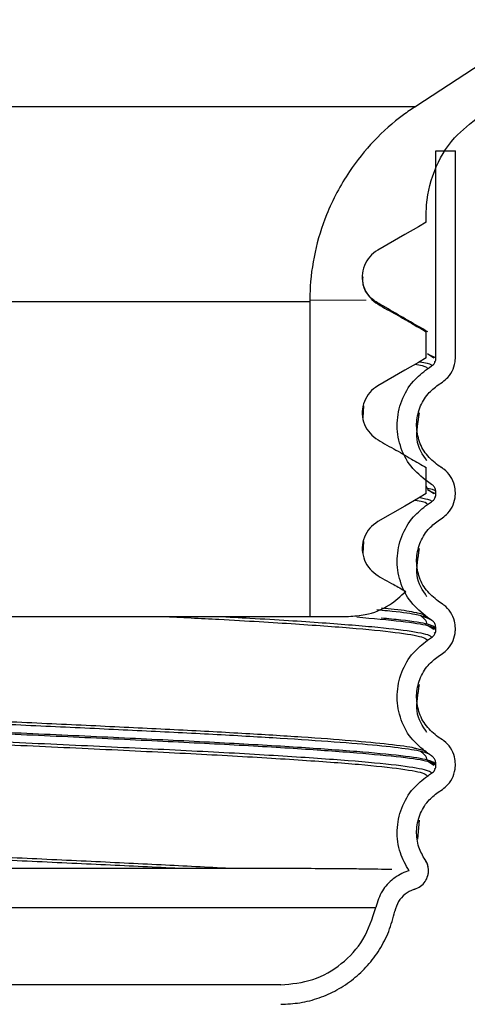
# Model space of a CAD drawing. Header units: millimetres. Extents: x 13 to 267, y 13 to 203.
# Tile 6 of 12: x 190.77 to 196.53, y 85.93 to 98.62. Entities that reach past the tile are written whole.
import ezdxf

# ---------------------------------------------------------------- set-up
doc = ezdxf.new("R2010")
doc.units = ezdxf.units.MM

msp = doc.modelspace()

# ---------------------------------------------------------------- hatches: boundary and pattern name
at = {"linetype": 'Continuous', "lineweight": 18}
h = msp.add_hatch(dxfattribs=at)
h.set_pattern_fill('玻璃板', style=0, pattern_type=2)
h.set_pattern_definition([(0, (0, 0), (0, 9.4996), [6.2484, -9.4996]), (0, (1.626, 1.626), (0, 9.4996), [2.9972, -12.7508]), (0, (1.626, 7.899), (0, 9.4996), [2.9972, -12.7508])])
edge = h.paths.add_edge_path(flags=0)
edge.add_spline(control_points=[(196.0031, 94.5937), (195.9395, 94.6304), (195.8759, 94.6671), (195.8123, 94.7038), (195.7363, 94.7477), (195.6603, 94.7916), (195.5843, 94.8355), (195.5077, 94.8797), (195.4282, 94.9195), (195.3549, 94.969), (195.3178, 94.9941), (195.2845, 95.0259), (195.2578, 95.0618), (195.231, 95.0977), (195.2102, 95.1388), (195.1968, 95.1815), (195.1835, 95.2243), (195.1774, 95.2699), (195.179, 95.3146), (195.1805, 95.3594), (195.1898, 95.4044), (195.2061, 95.4461), (195.2224, 95.4878), (195.2461, 95.5273), (195.2753, 95.5612), (195.3045, 95.5952), (195.3399, 95.6246), (195.3787, 95.6469)], knot_values=[0.0000858, 0.0000858, 0.0000858, 0.0000858, 0.0005265, 0.0005265, 0.0005265, 0.001053, 0.001053, 0.001053, 0.0015839, 0.0015839, 0.0015839, 0.0018558, 0.0018558, 0.0018558, 0.0021277, 0.0021277, 0.0021277, 0.0023996, 0.0023996, 0.0023996, 0.0026714, 0.0026714, 0.0026714, 0.0029433, 0.0029433, 0.0029433, 0.0032151, 0.0032151, 0.0032151, 0.0032151], weights=[1, 1, 1, 1, 1, 1, 1, 1, 1, 1, 1, 1, 1, 1, 1, 1, 1, 1, 1, 1, 1, 1, 1, 1, 1, 1, 1, 1], degree=3, periodic=0)
edge.add_spline(control_points=[(195.3787, 95.6469), (195.4942, 95.7136), (195.6096, 95.7803), (195.7251, 95.847), (195.7839, 95.8809), (195.8426, 95.9148), (195.9014, 95.9487), (195.9353, 95.9683), (195.9692, 95.9879), (196.0031, 96.0075)], knot_values=[0, 0, 0, 0, 0.0008, 0.0008, 0.0008, 0.0012072, 0.0012072, 0.0012072, 0.0014421, 0.0014421, 0.0014421, 0.0014421], weights=[1, 1, 1, 1, 1, 1, 1, 1, 1, 1], degree=3, periodic=0)
edge.add_line((196.0031, 96.0075), (196.0031, 96.1112))
edge.add_spline(control_points=[(196.0031, 96.1112), (196.0031, 96.1304), (196.0035, 96.1497), (196.0042, 96.1689), (196.0107, 96.3367), (196.0462, 96.5057), (196.1078, 96.6618), (196.1695, 96.818), (196.2589, 96.9657), (196.3688, 97.0926), (196.4604, 97.1985), (196.568, 97.2923), (196.6854, 97.3687)], knot_values=[0.0186425, 0.0186425, 0.0186425, 0.0186425, 0.0187566, 0.0187566, 0.0187566, 0.019764, 0.019764, 0.019764, 0.0207713, 0.0207713, 0.0207713, 0.021611, 0.021611, 0.021611, 0.021611], weights=[1, 1, 1, 1, 1, 1, 1, 1, 1, 1, 1, 1, 1], degree=3, periodic=0)
edge.add_spline(control_points=[(196.6854, 97.3687), (197.325, 97.7847), (197.9647, 98.2006), (198.6044, 98.6166)], knot_values=[0.0617214, 0.0617214, 0.0617214, 0.0617214, 0.0661954, 0.0661954, 0.0661954, 0.0661954], weights=[1, 1, 1, 1], degree=3, periodic=0)
edge.add_spline(control_points=[(198.6044, 98.6166), (198.9289, 98.8277), (199.2307, 99.0783), (199.4978, 99.3585), (199.8839, 99.7635), (200.2054, 100.2409), (200.4357, 100.7509), (200.6659, 101.261), (200.8113, 101.8178), (200.8598, 102.3753), (200.8742, 102.5411), (200.8803, 102.7079), (200.8781, 102.8743)], knot_values=[0.0139696, 0.0139696, 0.0139696, 0.0139696, 0.016299, 0.016299, 0.016299, 0.0196712, 0.0196712, 0.0196712, 0.0230435, 0.0230435, 0.0230435, 0.0240394, 0.0240394, 0.0240394, 0.0240394], weights=[1, 1, 1, 1, 1, 1, 1, 1, 1, 1, 1, 1, 1], degree=3, periodic=0)
edge.add_line((200.8781, 102.8743), (200.8781, 110.925))
edge.add_spline(control_points=[(200.8781, 110.925), (200.8781, 111.2087), (200.9024, 111.4935), (200.9506, 111.7731), (201.01, 112.1183), (201.1064, 112.4591), (201.2366, 112.7842), (201.4447, 113.3037), (201.7454, 113.7944), (202.1137, 114.2158), (202.482, 114.6371), (202.9281, 115.0006), (203.4152, 115.2763), (203.9022, 115.552), (204.4435, 115.7474), (204.9943, 115.8463), (205.1675, 115.8774), (205.3426, 115.8994), (205.5181, 115.912)], knot_values=[0.0587424, 0.0587424, 0.0587424, 0.0587424, 0.0604389, 0.0604389, 0.0604389, 0.0625221, 0.0625221, 0.0625221, 0.0658798, 0.0658798, 0.0658798, 0.0692375, 0.0692375, 0.0692375, 0.0725952, 0.0725952, 0.0725952, 0.0736439, 0.0736439, 0.0736439, 0.0736439], weights=[1, 1, 1, 1, 1, 1, 1, 1, 1, 1, 1, 1, 1, 1, 1, 1, 1, 1, 1], degree=3, periodic=0)
edge.add_spline(control_points=[(205.5181, 115.912), (209.7291, 116.2161), (213.9317, 116.9956), (217.9716, 118.2221), (224.0761, 120.0753), (229.9449, 123.0081), (235.0919, 126.7775), (235.9796, 127.4277), (236.8489, 128.1038), (237.6975, 128.8042)], knot_values=[0.3659787, 0.3659787, 0.3659787, 0.3659787, 0.3909709, 0.3909709, 0.3909709, 0.4284515, 0.4284515, 0.4284515, 0.434853, 0.434853, 0.434853, 0.434853], weights=[1, 1, 1, 1, 1, 1, 1, 1, 1, 1], degree=3, periodic=0)
edge.add_spline(control_points=[(237.6975, 128.8042), (238.0079, 129.0604), (238.2939, 129.3495), (238.5467, 129.6627), (238.9685, 130.1852), (239.3059, 130.7878), (239.531, 131.4205), (239.7561, 132.0532), (239.8751, 132.7334), (239.8781, 133.405), (239.8781, 133.4138), (239.8781, 133.4227), (239.8781, 133.4316)], knot_values=[0.0217661, 0.0217661, 0.0217661, 0.0217661, 0.0241755, 0.0241755, 0.0241755, 0.0282048, 0.0282048, 0.0282048, 0.0322341, 0.0322341, 0.0322341, 0.0322865, 0.0322865, 0.0322865, 0.0322865], weights=[1, 1, 1, 1, 1, 1, 1, 1, 1, 1, 1, 1, 1], degree=3, periodic=0)
edge.add_arc((189.8781, 133.4316), 50, 0, 0.19899)
edge.add_spline(control_points=[(239.8778, 133.6052), (239.8763, 134.0443), (239.8331, 134.4851), (239.7494, 134.916), (239.5999, 135.6851), (239.3157, 136.439), (238.9201, 137.1153), (238.5245, 137.7916), (238.0067, 138.4088), (237.4096, 138.9161), (236.8124, 139.4233), (236.1195, 139.8344), (235.3882, 140.1153), (235.089, 140.2303), (234.7812, 140.3248), (234.4691, 140.3977)], knot_values=[0.0490819, 0.0490819, 0.0490819, 0.0490819, 0.0517088, 0.0517088, 0.0517088, 0.0564096, 0.0564096, 0.0564096, 0.0611104, 0.0611104, 0.0611104, 0.0658112, 0.0658112, 0.0658112, 0.0677245, 0.0677245, 0.0677245, 0.0677245], weights=[1, 1, 1, 1, 1, 1, 1, 1, 1, 1, 1, 1, 1, 1, 1, 1], degree=3, periodic=0)
edge.add_spline(control_points=[(234.4691, 140.3977), (234.3332, 140.4294), (234.1914, 140.4421), (234.052, 140.435), (233.8843, 140.4265), (233.7158, 140.3889), (233.5604, 140.3253), (233.405, 140.2618), (233.2584, 140.1705), (233.1328, 140.0592), (233.0072, 139.9478), (232.8991, 139.8131), (232.8175, 139.6664), (232.7358, 139.5197), (232.6784, 139.3569), (232.6499, 139.1915), (232.6214, 139.026), (232.6211, 138.8534), (232.649, 138.6878), (232.6664, 138.5842), (232.695, 138.4819), (232.7337, 138.3842), (232.7955, 138.2281), (232.8852, 138.0806), (232.9952, 137.9538), (233.1053, 137.827), (233.2387, 137.7174), (233.3845, 137.6342), (233.4713, 137.5847), (233.5634, 137.5437), (233.6582, 137.5124)], knot_values=[0.0122578, 0.0122578, 0.0122578, 0.0122578, 0.0130951, 0.0130951, 0.0130951, 0.0141024, 0.0141024, 0.0141024, 0.0151097, 0.0151097, 0.0151097, 0.016117, 0.016117, 0.016117, 0.0171243, 0.0171243, 0.0171243, 0.0181317, 0.0181317, 0.0181317, 0.0187566, 0.0187566, 0.0187566, 0.0197639, 0.0197639, 0.0197639, 0.0207713, 0.0207713, 0.0207713, 0.0213689, 0.0213689, 0.0213689, 0.0213689], weights=[1, 1, 1, 1, 1, 1, 1, 1, 1, 1, 1, 1, 1, 1, 1, 1, 1, 1, 1, 1, 1, 1, 1, 1, 1, 1, 1, 1, 1, 1, 1], degree=3, periodic=0)
edge.add_spline(control_points=[(233.6582, 137.5124), (233.7104, 137.6707), (233.7626, 137.829), (233.8148, 137.9873)], knot_values=[0.1850654, 0.1850654, 0.1850654, 0.1850654, 0.1860654, 0.1860654, 0.1860654, 0.1860654], weights=[1, 1, 1, 1], degree=3, periodic=0)
edge.add_spline(control_points=[(233.8148, 137.9873), (233.7553, 138.0069), (233.6974, 138.0323), (233.6426, 138.0627), (233.5447, 138.1171), (233.4549, 138.1891), (233.3806, 138.2727), (233.334, 138.3251), (233.2928, 138.3827), (233.2583, 138.4436), (233.203, 138.541), (233.1639, 138.6492), (233.144, 138.7594), (233.1241, 138.8695), (233.123, 138.9846), (233.1407, 139.0951), (233.1584, 139.2056), (233.1955, 139.3146), (233.2487, 139.4131), (233.302, 139.5115), (233.373, 139.6021), (233.4559, 139.6773), (233.5388, 139.7525), (233.6358, 139.8145), (233.7389, 139.8581), (233.842, 139.9016), (233.954, 139.928), (234.0657, 139.935), (234.1624, 139.941), (234.2611, 139.9328), (234.3554, 139.9108)], knot_values=[0.0110411, 0.0110411, 0.0110411, 0.0110411, 0.0114162, 0.0114162, 0.0114162, 0.0120878, 0.0120878, 0.0120878, 0.0125044, 0.0125044, 0.0125044, 0.013176, 0.013176, 0.013176, 0.0138475, 0.0138475, 0.0138475, 0.014519, 0.014519, 0.014519, 0.0151906, 0.0151906, 0.0151906, 0.0158621, 0.0158621, 0.0158621, 0.0165337, 0.0165337, 0.0165337, 0.017115, 0.017115, 0.017115, 0.017115], weights=[1, 1, 1, 1, 1, 1, 1, 1, 1, 1, 1, 1, 1, 1, 1, 1, 1, 1, 1, 1, 1, 1, 1, 1, 1, 1, 1, 1, 1, 1, 1], degree=3, periodic=0)
edge.add_spline(control_points=[(234.3554, 139.9108), (234.8324, 139.7994), (235.2996, 139.6328), (235.7393, 139.4172), (236.3925, 139.0969), (236.9995, 138.6595), (237.5099, 138.141), (238.0202, 137.6226), (238.4482, 137.0089), (238.7582, 136.3507), (239.0682, 135.6926), (239.2688, 134.9719), (239.3435, 134.2482), (239.366, 134.0304), (239.3775, 133.8112), (239.3778, 133.5922)], knot_values=[0.0188911, 0.0188911, 0.0188911, 0.0188911, 0.0218251, 0.0218251, 0.0218251, 0.0261902, 0.0261902, 0.0261902, 0.0305552, 0.0305552, 0.0305552, 0.0349202, 0.0349202, 0.0349202, 0.0362248, 0.0362248, 0.0362248, 0.0362248], weights=[1, 1, 1, 1, 1, 1, 1, 1, 1, 1, 1, 1, 1, 1, 1, 1], degree=3, periodic=0)
edge.add_spline(control_points=[(239.3778, 133.5922), (239.3779, 133.5419), (239.378, 133.4915), (239.3781, 133.4411)], knot_values=[0.1980007, 0.1980007, 0.1980007, 0.1980007, 0.1983028, 0.1983028, 0.1983028, 0.1983028], weights=[1, 1, 1, 1], degree=3, periodic=0)
edge.add_spline(control_points=[(239.3781, 133.4411), (239.3787, 133.0876), (239.3449, 132.7323), (239.2777, 132.3852), (239.1606, 131.7809), (238.9375, 131.1884), (238.6269, 130.6569), (238.3164, 130.1254), (237.9098, 129.6402), (237.4408, 129.2414), (237.4204, 129.2241), (237.3999, 129.2069), (237.3792, 129.1898)], knot_values=[0.0385125, 0.0385125, 0.0385125, 0.0385125, 0.0406283, 0.0406283, 0.0406283, 0.0443218, 0.0443218, 0.0443218, 0.0480153, 0.0480153, 0.0480153, 0.0481739, 0.0481739, 0.0481739, 0.0481739], weights=[1, 1, 1, 1, 1, 1, 1, 1, 1, 1, 1, 1, 1], degree=3, periodic=0)
edge.add_spline(control_points=[(237.3792, 129.1898), (233.4813, 125.9726), (229.1094, 123.2592), (224.4963, 121.1944), (218.7244, 118.6108), (212.4269, 116.9882), (206.1252, 116.4609), (205.9109, 116.4429), (205.6965, 116.4262), (205.4821, 116.4107)], knot_values=[0.2324602, 0.2324602, 0.2324602, 0.2324602, 0.2628404, 0.2628404, 0.2628404, 0.3008741, 0.3008741, 0.3008741, 0.3021501, 0.3021501, 0.3021501, 0.3021501], weights=[1, 1, 1, 1, 1, 1, 1, 1, 1, 1], degree=3, periodic=0)
edge.add_spline(control_points=[(205.4821, 116.4107), (205.1674, 116.388), (204.8535, 116.3379), (204.5474, 116.2616), (203.9501, 116.1127), (203.3703, 115.8586), (202.856, 115.5203), (202.3417, 115.1821), (201.8787, 114.7503), (201.5053, 114.2609), (201.2716, 113.9546), (201.0692, 113.6218), (200.9047, 113.2734), (200.6418, 112.7167), (200.4715, 112.107), (200.4077, 111.4948), (200.4023, 111.443), (200.3977, 111.3911), (200.3937, 111.3392)], knot_values=[0.0572093, 0.0572093, 0.0572093, 0.0572093, 0.0590958, 0.0590958, 0.0590958, 0.0627893, 0.0627893, 0.0627893, 0.0664827, 0.0664827, 0.0664827, 0.0687743, 0.0687743, 0.0687743, 0.0724678, 0.0724678, 0.0724678, 0.0727764, 0.0727764, 0.0727764, 0.0727764], weights=[1, 1, 1, 1, 1, 1, 1, 1, 1, 1, 1, 1, 1, 1, 1, 1, 1, 1, 1], degree=3, periodic=0)
edge.add_line((200.3937, 111.3392), (200.3937, 103.2885))
edge.add_spline(control_points=[(200.3937, 103.2885), (200.4353, 102.8143), (200.4002, 102.3275), (200.2911, 101.8642), (200.1757, 101.3739), (199.974, 100.8969), (199.7028, 100.4725), (199.4316, 100.0481), (199.0833, 99.6646), (198.6869, 99.3539), (198.5828, 99.2723), (198.475, 99.1953), (198.3642, 99.1232)], knot_values=[0.0334074, 0.0334074, 0.0334074, 0.0334074, 0.0362634, 0.0362634, 0.0362634, 0.0392853, 0.0392853, 0.0392853, 0.0423072, 0.0423072, 0.0423072, 0.0430946, 0.0430946, 0.0430946, 0.0430946], weights=[1, 1, 1, 1, 1, 1, 1, 1, 1, 1, 1, 1, 1], degree=3, periodic=0)
edge.add_spline(control_points=[(198.3642, 99.1232), (197.532, 98.582), (196.6998, 98.0408), (195.8676, 97.4996)], knot_values=[0.0244054, 0.0244054, 0.0244054, 0.0244054, 0.0303615, 0.0303615, 0.0303615, 0.0303615], weights=[1, 1, 1, 1], degree=3, periodic=0)
edge.add_spline(control_points=[(195.8676, 97.4996), (195.8135, 97.4644), (195.7604, 97.4275), (195.7087, 97.3888), (195.4396, 97.188), (195.2015, 96.9379), (195.014, 96.6593), (194.8967, 96.485), (194.7973, 96.2972), (194.719, 96.1022), (194.5939, 95.7906), (194.5209, 95.4531), (194.5061, 95.1176), (194.5041, 95.0733), (194.5031, 95.029), (194.5031, 94.9847)], knot_values=[0.0338648, 0.0338648, 0.0338648, 0.0338648, 0.0342487, 0.0342487, 0.0342487, 0.0362633, 0.0362633, 0.0362633, 0.0375133, 0.0375133, 0.0375133, 0.0395279, 0.0395279, 0.0395279, 0.039791, 0.039791, 0.039791, 0.039791], weights=[1, 1, 1, 1, 1, 1, 1, 1, 1, 1, 1, 1, 1, 1, 1, 1], degree=3, periodic=0)
edge.add_line((194.5031, 94.9847), (194.5031, 90.925))
edge.add_line((194.5031, 90.925), (195.0031, 90.925))
edge.add_spline(control_points=[(195.0031, 90.925), (195.075, 90.925), (195.1473, 90.9328), (195.2175, 90.9483), (195.3268, 90.9723), (195.4335, 91.0154), (195.5287, 91.0743), (195.6056, 91.1218), (195.6767, 91.1804), (195.738, 91.2469)], knot_values=[0.0015842, 0.0015842, 0.0015842, 0.0015842, 0.0020146, 0.0020146, 0.0020146, 0.0026862, 0.0026862, 0.0026862, 0.0032285, 0.0032285, 0.0032285, 0.0032285], weights=[1, 1, 1, 1, 1, 1, 1, 1, 1, 1], degree=3, periodic=0)
edge.add_spline(control_points=[(195.738, 91.2469), (195.6869, 91.2764), (195.6357, 91.3059), (195.5846, 91.3355), (195.5079, 91.3797), (195.4285, 91.4195), (195.3552, 91.469), (195.3181, 91.4941), (195.2848, 91.5259), (195.2581, 91.5618), (195.2314, 91.5978), (195.2105, 91.6388), (195.1971, 91.6815), (195.1838, 91.7243), (195.1777, 91.7699), (195.1793, 91.8146), (195.1808, 91.8594), (195.1902, 91.9045), (195.2064, 91.9461), (195.2227, 91.9878), (195.2465, 92.0273), (195.2756, 92.0612), (195.3048, 92.0952), (195.3402, 92.1246), (195.379, 92.147)], knot_values=[0.0006986, 0.0006986, 0.0006986, 0.0006986, 0.001053, 0.001053, 0.001053, 0.0015839, 0.0015839, 0.0015839, 0.0018558, 0.0018558, 0.0018558, 0.0021277, 0.0021277, 0.0021277, 0.0023996, 0.0023996, 0.0023996, 0.0026714, 0.0026714, 0.0026714, 0.0029433, 0.0029433, 0.0029433, 0.0032151, 0.0032151, 0.0032151, 0.0032151], weights=[1, 1, 1, 1, 1, 1, 1, 1, 1, 1, 1, 1, 1, 1, 1, 1, 1, 1, 1, 1, 1, 1, 1, 1, 1], degree=3, periodic=0)
edge.add_spline(control_points=[(195.379, 92.147), (195.4945, 92.2136), (195.61, 92.2803), (195.7255, 92.347), (195.7842, 92.3809), (195.843, 92.4148), (195.9017, 92.4487), (195.9355, 92.4682), (195.9693, 92.4878), (196.0031, 92.5073)], knot_values=[0, 0, 0, 0, 0.0008001, 0.0008001, 0.0008001, 0.0012072, 0.0012072, 0.0012072, 0.0014413, 0.0014413, 0.0014413, 0.0014413], weights=[1, 1, 1, 1, 1, 1, 1, 1, 1, 1], degree=3, periodic=0)
edge.add_line((196.0031, 92.5073), (196.0031, 92.8437))
edge.add_spline(control_points=[(196.0031, 92.8437), (195.9395, 92.8804), (195.8759, 92.9171), (195.8123, 92.9538), (195.7363, 92.9977), (195.6603, 93.0416), (195.5843, 93.0855), (195.5077, 93.1297), (195.4282, 93.1695), (195.3549, 93.2191), (195.3178, 93.2441), (195.2845, 93.2759), (195.2578, 93.3118), (195.2311, 93.3478), (195.2102, 93.3888), (195.1969, 93.4315), (195.1835, 93.4743), (195.1774, 93.5199), (195.179, 93.5646), (195.1806, 93.6094), (195.1899, 93.6544), (195.2062, 93.6961), (195.2225, 93.7378), (195.2462, 93.7773), (195.2754, 93.8112), (195.3045, 93.8452), (195.34, 93.8746), (195.3787, 93.897)], knot_values=[0.0000859, 0.0000859, 0.0000859, 0.0000859, 0.0005266, 0.0005266, 0.0005266, 0.0010531, 0.0010531, 0.0010531, 0.001584, 0.001584, 0.001584, 0.0018559, 0.0018559, 0.0018559, 0.0021278, 0.0021278, 0.0021278, 0.0023996, 0.0023996, 0.0023996, 0.0026715, 0.0026715, 0.0026715, 0.0029433, 0.0029433, 0.0029433, 0.0032152, 0.0032152, 0.0032152, 0.0032152], weights=[1, 1, 1, 1, 1, 1, 1, 1, 1, 1, 1, 1, 1, 1, 1, 1, 1, 1, 1, 1, 1, 1, 1, 1, 1, 1, 1, 1], degree=3, periodic=0)
edge.add_spline(control_points=[(195.3787, 93.897), (195.4942, 93.9636), (195.6097, 94.0303), (195.7252, 94.097), (195.784, 94.1309), (195.8427, 94.1648), (195.9015, 94.1987), (195.9354, 94.2183), (195.9692, 94.2378), (196.0031, 94.2574)], knot_values=[0, 0, 0, 0, 0.0008001, 0.0008001, 0.0008001, 0.0012072, 0.0012072, 0.0012072, 0.0014419, 0.0014419, 0.0014419, 0.0014419], weights=[1, 1, 1, 1, 1, 1, 1, 1, 1, 1], degree=3, periodic=0)
edge.add_line((196.0031, 94.2574), (196.0031, 94.5937))

# ---------------------------------------------------------------- linework, layer by layer
at = {"color": 7, "linetype": 'Continuous', "lineweight": 25}
for p, q in [((198.3642, 99.1232), (195.8676, 97.4996)), ((196.1281, 94.257), (196.1281, 96.925)), ((196.1281, 96.925), (196.3781, 96.925)), ((196.3781, 94.2569), (196.3781, 96.925)), ((196.0031, 96.0075), (196.0031, 96.1112)), ((194.5031, 94.9847), (194.5031, 90.925)), ((196.0031, 94.5937), (195.9681, 94.6148)), ((196.0031, 94.2574), (196.0031, 94.5937)), ((196.1028, 94.2541), (196.0188, 94.3091)), ((196.1134, 94.21), (196.1123, 94.2145)), ((196.157, 93.9088), (196.211, 93.9448)), ((195.1897, 93.4847), (195.1986, 93.6385)), ((196.0031, 92.5073), (196.0031, 92.8437)), ((196.211, 92.8343), (196.157, 92.8704)), ((196.0725, 92.626), (196.0184, 92.6621)), ((196.0181, 92.5725), (196.0021, 92.6053)), ((196.1028, 92.5041), (196.0187, 92.5591)), ((196.1134, 92.46), (196.1119, 92.4663)), ((196.1281, 92.507), (196.1281, 92.5217)), ((196.3781, 92.5069), (196.3781, 92.5217)), ((196.157, 92.1588), (196.211, 92.1948)), ((195.1898, 91.7365), (195.1991, 91.8896)), ((196.211, 91.0843), (196.157, 91.1204)), ((190.4781, 90.925), (194.5031, 90.925)), ((194.5031, 90.925), (195.0031, 90.925)), ((196.0724, 90.8761), (196.0184, 90.9121)), ((196.1026, 90.7543), (196.0176, 90.8094)), ((196.1281, 90.757), (196.1281, 90.7717)), ((196.3781, 90.7569), (196.3781, 90.7717)), ((196.1135, 90.7101), (196.1111, 90.7196)), ((196.157, 90.4088), (196.211, 90.4448)), ((196.211, 89.3343), (196.157, 89.3704)), ((196.0724, 89.1261), (196.0184, 89.1621)), ((196.1028, 89.0042), (196.0186, 89.0591)), ((196.1281, 89.007), (196.1281, 89.0217)), ((196.3781, 89.0069), (196.3781, 89.0217)), ((196.1133, 88.9599), (196.1123, 88.9641)), ((196.157, 88.6588), (196.211, 88.6948)), ((195.8942, 88.0523), (195.9164, 88.2986)), ((185.2344, 87.175), (195.3529, 87.175)), ((194.1281, 86.175), (185.6281, 86.175))]:
    msp.add_line(p, q, dxfattribs=at)
at = {"color": 8, "linetype": 'Continuous', "lineweight": 25}
for p, q in [((190.4781, 97.4996), (195.8676, 97.4996)), ((190.4781, 94.9847), (194.5031, 94.9847)), ((196.0203, 94.3083), (196.1281, 94.257)), ((196.0203, 92.5583), (196.1281, 92.507)), ((196.0184, 90.9121), (195.9773, 90.9299))]:
    msp.add_line(p, q, dxfattribs=at)
at = {"color": 7, "linetype": 'Continuous', "lineweight": 25, "flags": 128}
for points in [[(196.0031, 96.0075), (195.9014, 95.9487), (195.7251, 95.847), (195.3787, 95.6469)], [(196.0031, 94.2574), (195.9015, 94.1987), (195.7252, 94.097), (195.3787, 93.897)], [(196.0184, 94.1171), (196.0321, 94.1262), (196.0458, 94.1354), (196.0724, 94.1531)], [(196.0031, 92.5073), (195.9017, 92.4487), (195.7255, 92.347), (195.379, 92.147)], [(196.0185, 92.3671), (196.0321, 92.3762), (196.0458, 92.3854), (196.0725, 92.4031)], [(196.0184, 90.6171), (196.0321, 90.6262), (196.0458, 90.6354), (196.0724, 90.6531)], [(196.0184, 88.8671), (196.0321, 88.8762), (196.0458, 88.8854), (196.0724, 88.9031)]]:
    msp.add_lwpolyline(points, dxfattribs=at)
at = {"color": 7, "linetype": 'Continuous', "lineweight": 25}
for points, knots in [([(195.8676, 97.4996), (195.8142, 97.4634), (195.4831, 97.2384), (195.0543, 96.7821), (194.6399, 96), (194.5091, 95.409), (194.5037, 95.029), (194.5031, 94.9847)], [0, 0, 0, 0, 0.0651935, 0.404149, 0.6162966, 0.9552504, 1, 1, 1, 1]), ([(196.0031, 96.1112), (196.0034, 96.1304), (196.0056, 96.3176), (196.0826, 96.671), (196.3289, 97.0926), (196.5739, 97.2824), (196.6854, 97.3687)], [0, 0, 0, 0, 0.0388946, 0.3780275, 0.7171605, 1, 1, 1, 1]), ([(195.3787, 95.6469), (195.3419, 95.6206), (195.2685, 95.568), (195.1993, 95.4484), (195.1712, 95.315), (195.1897, 95.1794), (195.2511, 95.0565), (195.3857, 94.9357), (195.5859, 94.8394), (195.7994, 94.7103), (195.9394, 94.6302), (196.0031, 94.5937)], [0, 0, 0, 0, 0.08636513, 0.17273029, 0.25909566, 0.3454681, 0.43185137, 0.51824377, 0.68896002, 0.85827393, 1, 1, 1, 1]), ([(196.0214, 94.5935), (195.9378, 94.6419), (195.77, 94.739), (195.5747, 94.852), (195.4484, 94.9255), (195.3615, 94.974), (195.2593, 95.046), (195.183, 95.1759), (195.1877, 95.268), (195.1896, 95.3033)], [0, 0, 0, 0, 0.22359325, 0.44893929, 0.50598538, 0.5674297, 0.71263876, 0.88980798, 1, 1, 1, 1]), ([(196.0724, 94.1531), (196.0807, 94.1595), (196.1002, 94.1747), (196.1207, 94.2084), (196.1278, 94.2385), (196.1281, 94.2549), (196.1281, 94.2572)], [0, 0, 0, 0, 0.2570846, 0.5999628, 0.9428714, 1, 1, 1, 1]), ([(196.211, 93.9448), (196.236, 93.9642), (196.2942, 94.0097), (196.3558, 94.1109), (196.3771, 94.2012), (196.378, 94.2502), (196.3781, 94.2572)], [0, 0, 0, 0, 0.2571103, 0.6000308, 0.9429793, 1, 1, 1, 1]), ([(196.0184, 92.6621), (195.9428, 92.7239), (195.7891, 92.8496), (195.6545, 93.121), (195.6126, 93.418), (195.6729, 93.7101), (195.8145, 93.9555), (195.9551, 94.0669), (196.0184, 94.1171)], [0, 0, 0, 0, 0.16976, 0.3449032, 0.5161031, 0.6873968, 0.8591348, 1, 1, 1, 1]), ([(195.3787, 93.897), (195.342, 93.8706), (195.2685, 93.818), (195.1993, 93.6985), (195.1712, 93.565), (195.1897, 93.4294), (195.2511, 93.3066), (195.3857, 93.1857), (195.5859, 93.0894), (195.7995, 92.9603), (195.9394, 92.8802), (196.0031, 92.8437)], [0, 0, 0, 0, 0.08637099, 0.17274213, 0.25911034, 0.34548127, 0.43186055, 0.51824954, 0.6889665, 0.85829282, 1, 1, 1, 1]), ([(196.157, 92.8704), (196.1024, 92.915), (195.9933, 93.0044), (195.8976, 93.1975), (195.8672, 93.4083), (195.9099, 93.6171), (196.0107, 93.793), (196.1114, 93.8727), (196.157, 93.9088)], [0, 0, 0, 0, 0.1716253, 0.3432506, 0.5148739, 0.6864861, 0.8580841, 1, 1, 1, 1]), ([(196.0127, 92.9292), (195.9555, 93.0105), (195.8504, 93.1601), (195.8957, 93.4268), (195.9164, 93.5486)], [0, 0, 0, 0, 0.54348301, 1, 1, 1, 1]), ([(196.1899, 92.8484), (196.1978, 92.8458), (196.2123, 92.8411), (196.2114, 92.8365), (196.211, 92.8343)], [0, 0, 0, 0, 0.5476948, 1, 1, 1, 1]), ([(196.3781, 92.5219), (196.3759, 92.5528), (196.3706, 92.6257), (196.3215, 92.7327), (196.2581, 92.8016), (196.2173, 92.83), (196.211, 92.8343)], [0, 0, 0, 0, 0.2509868, 0.5941318, 0.9372568, 1, 1, 1, 1]), ([(196.1281, 92.5219), (196.1274, 92.5322), (196.1256, 92.5565), (196.1093, 92.5922), (196.0881, 92.6151), (196.0745, 92.6246), (196.0724, 92.6261)], [0, 0, 0, 0, 0.2506259, 0.593811, 0.9369739, 1, 1, 1, 1]), ([(196.0724, 92.4031), (196.0807, 92.4096), (196.1001, 92.4247), (196.1207, 92.4585), (196.1278, 92.4885), (196.1281, 92.5049), (196.1281, 92.5072)], [0, 0, 0, 0, 0.2571272, 0.6000696, 0.9430425, 1, 1, 1, 1]), ([(196.211, 92.1948), (196.236, 92.2143), (196.2942, 92.2597), (196.3557, 92.3609), (196.3771, 92.4512), (196.378, 92.5002), (196.3781, 92.5072)], [0, 0, 0, 0, 0.2571228, 0.6000677, 0.9430405, 1, 1, 1, 1]), ([(196.0184, 90.9121), (195.9428, 90.9739), (195.7891, 91.0996), (195.6545, 91.371), (195.6126, 91.668), (195.6729, 91.9601), (195.8145, 92.2055), (195.9551, 92.3169), (196.0184, 92.3671)], [0, 0, 0, 0, 0.1697679, 0.3449079, 0.5161045, 0.6873952, 0.859131, 1, 1, 1, 1]), ([(195.379, 92.147), (195.3423, 92.1206), (195.2688, 92.068), (195.1996, 91.9485), (195.1715, 91.815), (195.19, 91.6794), (195.2514, 91.5566), (195.386, 91.4357), (195.5604, 91.3523), (195.6872, 91.277), (195.738, 91.2469)], [0, 0, 0, 0, 0.1075663, 0.2151326, 0.3226986, 0.4302709, 0.5378534, 0.645445, 0.8580514, 1, 1, 1, 1]), ([(196.157, 91.1204), (196.1024, 91.165), (195.9933, 91.2544), (195.8976, 91.4475), (195.8672, 91.6583), (195.9099, 91.8671), (196.0107, 92.043), (196.1114, 92.1227), (196.157, 92.1588)], [0, 0, 0, 0, 0.17162529, 0.34325061, 0.5148739, 0.68648611, 0.85808406, 1, 1, 1, 1]), ([(196.0127, 91.1792), (195.9555, 91.2605), (195.8504, 91.4101), (195.8957, 91.6768), (195.9164, 91.7986)], [0, 0, 0, 0, 0.543483, 1, 1, 1, 1]), ([(195.0031, 90.925), (195.0749, 90.9298), (195.2586, 90.9419), (195.5218, 91.0478), (195.6712, 91.1854), (195.738, 91.2469)], [0, 0, 0, 0, 0.26209765, 0.67023697, 1, 1, 1, 1]), ([(196.3781, 90.7719), (196.3759, 90.8027), (196.3706, 90.8757), (196.3215, 90.9827), (196.2582, 91.0516), (196.2173, 91.08), (196.211, 91.0843)], [0, 0, 0, 0, 0.2510149, 0.5941475, 0.9372603, 1, 1, 1, 1]), ([(195.1104, 90.9176), (195.3138, 90.8994), (195.7206, 90.863), (196.0609, 90.8094), (196.1062, 90.7741), (196.1281, 90.757)], [0, 0, 0, 0, 0.3403234, 0.6806467, 1, 1, 1, 1]), ([(195.9773, 90.9299), (195.9723, 90.9426), (195.9669, 90.9562), (195.8782, 90.9701), (195.8728, 90.9709)], [0, 0, 0, 0, 0.94006555, 1, 1, 1, 1]), ([(196.0173, 90.8226), (196.0092, 90.845), (195.9931, 90.8897), (195.9495, 90.9203), (195.9278, 90.9356)], [0, 0, 0, 0, 0.5011743, 1, 1, 1, 1]), ([(196.1281, 90.7719), (196.1274, 90.7822), (196.1256, 90.8065), (196.1093, 90.8422), (196.0882, 90.8651), (196.0745, 90.8746), (196.0724, 90.8761)], [0, 0, 0, 0, 0.250736, 0.5939156, 0.9370733, 1, 1, 1, 1]), ([(196.0724, 90.6531), (196.0807, 90.6596), (196.1002, 90.6747), (196.1207, 90.7085), (196.1278, 90.7385), (196.1281, 90.7549), (196.1281, 90.7572)], [0, 0, 0, 0, 0.257106, 0.600011, 0.9429467, 1, 1, 1, 1]), ([(196.211, 90.4448), (196.236, 90.4643), (196.2942, 90.5097), (196.3558, 90.6109), (196.3771, 90.7012), (196.378, 90.7502), (196.3781, 90.7572)], [0, 0, 0, 0, 0.257118, 0.6000473, 0.9430047, 1, 1, 1, 1]), ([(196.0184, 89.1621), (195.9428, 89.2239), (195.7891, 89.3496), (195.6545, 89.621), (195.6126, 89.918), (195.6729, 90.2101), (195.8145, 90.4556), (195.9551, 90.5669), (196.0184, 90.6171)], [0, 0, 0, 0, 0.1697768, 0.3449145, 0.5161092, 0.6873982, 0.8591323, 1, 1, 1, 1]), ([(196.157, 89.3704), (196.1024, 89.415), (195.9933, 89.5044), (195.8976, 89.6975), (195.8672, 89.9083), (195.9099, 90.1171), (196.0107, 90.293), (196.1114, 90.3727), (196.157, 90.4088)], [0, 0, 0, 0, 0.1716253, 0.3432506, 0.5148739, 0.6864861, 0.8580841, 1, 1, 1, 1]), ([(196.0725, 89.126), (196.0558, 89.141), (196.022, 89.1712), (195.7575, 89.2182), (195.337, 89.2654), (194.7601, 89.3111), (194.0464, 89.3584), (193.2156, 89.4058), (192.2906, 89.4515), (191.298, 89.4986), (190.2654, 89.5461), (189.2217, 89.5919), (188.1968, 89.6387), (187.2189, 89.6864), (186.3161, 89.7323), (185.513, 89.7789), (184.8336, 89.8266), (184.2944, 89.8728), (183.934, 89.917), (183.7224, 89.96), (183.6967, 89.9867), (183.6839, 90.0001)], [0, 0, 0, 0, 0.0521004, 0.1055693, 0.1591149, 0.2125948, 0.2661241, 0.319612, 0.3731431, 0.4266286, 0.480153, 0.5336541, 0.5871639, 0.6406698, 0.6941826, 0.7476883, 0.8011913, 0.8547131, 0.908204, 0.9541884, 1, 1, 1, 1]), ([(196.0127, 89.4292), (195.9555, 89.5105), (195.8504, 89.6601), (195.8957, 89.9268), (195.9164, 90.0486)], [0, 0, 0, 0, 0.54348301, 1, 1, 1, 1]), ([(195.1104, 89.1824), (194.8672, 89.2006), (194.3808, 89.2371), (193.4243, 89.2918), (192.3459, 89.3464), (191.1688, 89.4011), (189.9432, 89.4558), (188.7148, 89.5105), (187.5312, 89.5652), (186.4376, 89.6199), (185.4767, 89.6746), (184.6836, 89.7293), (184.0948, 89.7839), (183.7051, 89.8394), (183.6542, 89.8767), (183.6281, 89.8957)], [0, 0, 0, 0, 0.0766673, 0.1533346, 0.2300018, 0.3066691, 0.3833364, 0.4600037, 0.536671, 0.6133382, 0.6900055, 0.7666728, 0.8433401, 0.9200074, 1, 1, 1, 1]), ([(183.6281, 89.881), (183.6542, 89.8619), (183.7051, 89.8247), (184.0948, 89.7692), (184.6836, 89.7145), (185.4767, 89.6598), (186.4376, 89.6051), (187.5312, 89.5505), (188.7148, 89.4958), (189.9432, 89.4411), (191.1688, 89.3864), (192.3459, 89.3317), (193.4243, 89.277), (194.3808, 89.2223), (194.8672, 89.1859), (195.1104, 89.1676)], [0, 0, 0, 0, 0.0799925, 0.1566598, 0.2333271, 0.3099944, 0.3866617, 0.463329, 0.5399963, 0.6166636, 0.6933308, 0.7699981, 0.8466654, 0.9233327, 1, 1, 1, 1]), ([(183.6838, 89.777), (183.7023, 89.7611), (183.7435, 89.7257), (184.0955, 89.6696), (184.7085, 89.6125), (185.5554, 89.5524), (186.592, 89.4946), (187.7742, 89.4358), (189.0498, 89.3762), (190.3615, 89.319), (191.6521, 89.2589), (192.8645, 89.2012), (193.944, 89.1424), (194.8443, 89.0828), (195.5251, 89.0256), (195.9549, 88.9655), (196.0688, 88.9254), (196.0722, 88.9046), (196.0724, 88.9031)], [0, 0, 0, 0, 0.05474, 0.1217677, 0.1890765, 0.2560905, 0.3232597, 0.3905277, 0.4574858, 0.5247562, 0.591919, 0.6589393, 0.7262425, 0.7932527, 0.8604249, 0.92769, 0.9946503, 1, 1, 1, 1]), ([(196.3782, 89.0219), (196.3759, 89.0527), (196.3706, 89.1257), (196.3215, 89.2327), (196.2582, 89.3015), (196.2173, 89.3299), (196.211, 89.3343)], [0, 0, 0, 0, 0.2510184, 0.5941584, 0.9372795, 1, 1, 1, 1]), ([(196.1281, 89.0217), (196.1062, 89.0388), (196.0609, 89.0741), (195.7206, 89.1277), (195.3138, 89.1642), (195.1104, 89.1824)], [0, 0, 0, 0, 0.3193535, 0.6596767, 1, 1, 1, 1]), ([(195.1104, 89.1676), (195.3138, 89.1494), (195.7206, 89.113), (196.0609, 89.0594), (196.1062, 89.0241), (196.1281, 89.007)], [0, 0, 0, 0, 0.3403234, 0.6806467, 1, 1, 1, 1]), ([(196.0043, 89.1798), (196.0042, 89.18), (195.9938, 89.1935), (195.9301, 89.2073), (195.8674, 89.2209)], [0, 0, 0, 0, 0.0143321, 1, 1, 1, 1]), ([(196.0172, 89.0727), (196.0091, 89.0951), (195.993, 89.1397), (195.9495, 89.1703), (195.9278, 89.1856)], [0, 0, 0, 0, 0.50100652, 1, 1, 1, 1]), ([(196.1282, 89.0219), (196.1274, 89.0322), (196.1256, 89.0565), (196.1093, 89.0921), (196.0882, 89.1151), (196.0746, 89.1246), (196.0725, 89.126)], [0, 0, 0, 0, 0.250772, 0.5939893, 0.9371853, 1, 1, 1, 1]), ([(196.0724, 88.9031), (196.0807, 88.9096), (196.1002, 88.9247), (196.1207, 88.9585), (196.1278, 88.9885), (196.1281, 89.0049), (196.1281, 89.0072)], [0, 0, 0, 0, 0.2571027, 0.6000129, 0.9429535, 1, 1, 1, 1]), ([(196.211, 88.6948), (196.236, 88.7143), (196.2942, 88.7597), (196.3557, 88.8609), (196.3771, 88.9512), (196.378, 89.0002), (196.3781, 89.0072)], [0, 0, 0, 0, 0.2571147, 0.6000488, 0.9430108, 1, 1, 1, 1]), ([(195.7809, 87.6472), (195.7389, 87.722), (195.6486, 87.8825), (195.6136, 88.1689), (195.6726, 88.4598), (195.8145, 88.7056), (195.9551, 88.8169), (196.0184, 88.8671)], [0, 0, 0, 0, 0.1857872, 0.3985661, 0.6114628, 0.8249131, 1, 1, 1, 1]), ([(195.9875, 87.788), (195.9578, 87.8408), (195.8935, 87.9549), (195.868, 88.1589), (195.9097, 88.3669), (196.0108, 88.543), (196.1114, 88.6227), (196.157, 88.6588)], [0, 0, 0, 0, 0.1838439, 0.3971237, 0.6103898, 0.8236381, 1, 1, 1, 1]), ([(192.8226, 87.675), (192.5104, 87.6903), (191.8844, 87.721), (190.8676, 87.7685), (189.8273, 87.8155), (188.7883, 87.8612), (187.779, 87.9088), (186.8301, 87.9559), (185.9654, 88.0016), (185.2123, 88.0489), (184.5891, 88.0963), (184.1155, 88.1419), (183.8045, 88.1892), (183.6935, 88.2254), (183.6856, 88.2455), (183.6838, 88.2501)], [0, 0, 0, 0, 0.0811337, 0.1626626, 0.2438172, 0.3253375, 0.4064869, 0.4880092, 0.5691707, 0.650672, 0.7318482, 0.8133481, 0.8945207, 0.9760153, 1, 1, 1, 1]), ([(193.4714, 87.675), (193.1822, 87.6905), (192.6032, 87.7216), (191.6277, 87.7682), (190.6091, 87.8162), (189.5682, 87.8629), (188.5367, 87.9094), (187.5427, 87.9573), (186.6159, 88.0042), (185.7818, 88.0505), (185.0642, 88.0984), (184.4834, 88.1456), (184.0593, 88.1916), (183.7895, 88.2394), (183.755, 88.2706), (183.7379, 88.286)], [0, 0, 0, 0, 0.0767256, 0.1535992, 0.2310056, 0.3078264, 0.3846012, 0.4620053, 0.538925, 0.6156094, 0.6930003, 0.7700165, 0.8466247, 0.9239915, 1, 1, 1, 1]), ([(195.8546, 87.4083), (195.8804, 87.4191), (195.9328, 87.4411), (195.9919, 87.5047), (196.0276, 87.5828), (196.0347, 87.668), (196.0175, 87.7385), (195.9953, 87.7753), (195.9875, 87.788)], [0, 0, 0, 0, 0.1787135, 0.3628605, 0.54329, 0.7236668, 0.9039945, 1, 1, 1, 1]), ([(196.0231, 87.5872), (196.0266, 87.6002), (196.0352, 87.6327), (196.0316, 87.6874), (196.0166, 87.744), (195.9972, 87.776), (195.9879, 87.7913)], [0, 0, 0, 0, 0.19330223, 0.48273217, 0.75268452, 1, 1, 1, 1]), ([(194.0786, 87.675), (193.8355, 87.675), (193.3387, 87.675), (192.459, 87.675), (191.4886, 87.675), (190.4544, 87.675), (189.4033, 87.675), (188.3828, 87.675), (187.4261, 87.675), (186.8571, 87.675), (186.5786, 87.675)], [0, 0, 0, 0, 0.1188866, 0.2428628, 0.3704805, 0.5, 0.6295195, 0.7571372, 0.8811134, 1, 1, 1, 1]), ([(195.5588, 87.6609), (195.5513, 87.6612), (195.4772, 87.664), (195.2457, 87.6676), (194.7911, 87.6729), (194.3783, 87.6741), (194.0787, 87.675)], [0, 0, 0, 0, 0.037635, 0.3726241, 0.5445829, 1, 1, 1, 1]), ([(195.7809, 87.6472), (195.775, 87.6453), (195.7025, 87.6222), (195.5724, 87.5503), (195.4206, 87.3886), (195.376, 87.2481), (195.3529, 87.175)], [0, 0, 0, 0, 0.0278248, 0.343142, 0.658459, 1, 1, 1, 1]), ([(195.8545, 87.4083), (195.8501, 87.4069), (195.8056, 87.3925), (195.727, 87.3482), (195.6375, 87.2512), (195.6113, 87.1679), (195.5978, 87.125)], [0, 0, 0, 0, 0.0354369, 0.3508032, 0.6661692, 1, 1, 1, 1]), ([(194.1281, 86.175), (194.2688, 86.1888), (194.5502, 86.2164), (194.9222, 86.4323), (195.2205, 86.7541), (195.3079, 87.0321), (195.3529, 87.175)], [0, 0, 0, 0, 0.2463938, 0.4927876, 0.739181, 1, 1, 1, 1]), ([(194.1281, 85.925), (194.2112, 85.929), (194.3799, 85.9371), (194.6247, 86.0025), (194.8576, 86.106), (195.0677, 86.2467), (195.2531, 86.4219), (195.4071, 86.628), (195.5301, 86.8638), (195.575, 87.037), (195.5978, 87.125)], [0, 0, 0, 0, 0.1214223, 0.2463659, 0.3677882, 0.4927318, 0.6141538, 0.7390972, 0.8674558, 1, 1, 1, 1])]:
    msp.add_open_spline(points, degree=3, knots=knots, dxfattribs=at)
at = {"color": 8, "linetype": 'Continuous', "lineweight": 25}
for points, knots in [([(195.8591, 94.1743), (195.892, 94.1688), (196.0094, 94.1494), (196.0147, 94.1307), (196.0184, 94.1171)], [0, 0, 0, 0, 0.2802766, 1, 1, 1, 1]), ([(195.9181, 94.2083), (195.9541, 94.2022), (196.0645, 94.1835), (196.0692, 94.1653), (196.0724, 94.1531)], [0, 0, 0, 0, 0.3253746, 1, 1, 1, 1]), ([(196.0184, 92.6621), (196.0184, 92.6625), (196.0186, 92.6655), (196.0102, 92.6684), (196.0031, 92.6709)], [0, 0, 0, 0, 0.151082, 1, 1, 1, 1]), ([(196.1281, 92.5217), (196.1275, 92.5388), (196.1269, 92.5561), (196.0178, 92.5734), (196.0165, 92.5736)], [0, 0, 0, 0, 0.9883273, 1, 1, 1, 1]), ([(195.8588, 92.4239), (195.8951, 92.4178), (196.0094, 92.3985), (196.0148, 92.3798), (196.0185, 92.3671)], [0, 0, 0, 0, 0.3178527, 1, 1, 1, 1]), ([(195.9233, 92.4561), (195.9709, 92.447), (196.0655, 92.4291), (196.0701, 92.4117), (196.0724, 92.4031)], [0, 0, 0, 0, 0.5034361, 1, 1, 1, 1]), ([(196.0724, 90.8761), (196.0272, 90.9002), (195.9531, 90.9396), (195.635, 90.9847), (195.4131, 91.0042), (195.3659, 91.0084)], [0, 0, 0, 0, 0.5523983, 0.9049389, 1, 1, 1, 1]), ([(195.8728, 90.9709), (195.7973, 90.9861), (195.6937, 91.0068), (195.4835, 91.0273), (195.4265, 91.0329)], [0, 0, 0, 0, 0.7287021, 1, 1, 1, 1]), ([(192.6031, 90.925), (192.8512, 90.9127), (193.4865, 90.8811), (194.3445, 90.8283), (195.142, 90.7708), (195.6993, 90.7123), (195.9788, 90.6602), (196.0074, 90.6291), (196.0184, 90.6171)], [0, 0, 0, 0, 0.1220002, 0.3123786, 0.5012732, 0.6908821, 0.8809943, 1, 1, 1, 1]), ([(193.3176, 90.925), (193.458, 90.9177), (193.9722, 90.8909), (194.6903, 90.8433), (195.4214, 90.7862), (195.8955, 90.7264), (196.06, 90.6822), (196.0703, 90.658), (196.0724, 90.6531)], [0, 0, 0, 0, 0.0811861, 0.2973217, 0.5123783, 0.7284018, 0.9442486, 1, 1, 1, 1]), ([(196.1281, 90.7717), (196.1048, 90.7888), (196.0566, 90.8241), (195.7989, 90.8676), (195.5125, 90.894), (195.4242, 90.9021)], [0, 0, 0, 0, 0.3935486, 0.8129392, 1, 1, 1, 1]), ([(195.8674, 89.2209), (195.8606, 89.223), (195.804, 89.2408), (195.5335, 89.2752), (195.0553, 89.3217), (194.4133, 89.3683), (193.6461, 89.4162), (192.7707, 89.4631), (191.8133, 89.5094), (190.8004, 89.5573), (189.7615, 89.6044), (188.726, 89.6505), (187.7229, 89.6984), (186.7815, 89.7457), (185.9285, 89.7917), (185.1874, 89.8395), (184.5805, 89.887), (184.1241, 89.9329), (183.8322, 89.9806), (183.743, 90.0152), (183.7385, 90.0334), (183.7379, 90.0361)], [0, 0, 0, 0, 0.0078119, 0.065873, 0.1234788, 0.1810833, 0.2391439, 0.2968399, 0.3543597, 0.4124116, 0.4701715, 0.5276416, 0.5856765, 0.6434981, 0.7009296, 0.7589395, 0.8168185, 0.8742245, 0.9322012, 0.9901387, 1, 1, 1, 1]), ([(183.762, 89.7183), (183.8214, 89.6989), (183.9411, 89.6598), (184.452, 89.6025), (185.1835, 89.544), (186.1258, 89.4848), (187.2324, 89.4278), (188.4529, 89.368), (189.7381, 89.3105), (191.0288, 89.2519), (192.2684, 89.1927), (193.4047, 89.1357), (194.3841, 89.0759), (195.1687, 89.0185), (195.7174, 88.9599), (195.9824, 88.9086), (196.0087, 88.8783), (196.0184, 88.8671)], [0, 0, 0, 0, 0.0675715, 0.1359726, 0.2046386, 0.2734581, 0.3417416, 0.4106869, 0.479065, 0.5477574, 0.6165785, 0.6848582, 0.7538073, 0.8221775, 0.8908762, 0.9596958, 1, 1, 1, 1])]:
    msp.add_open_spline(points, degree=3, knots=knots, dxfattribs=at)

doc.saveas('drawing.dxf')
